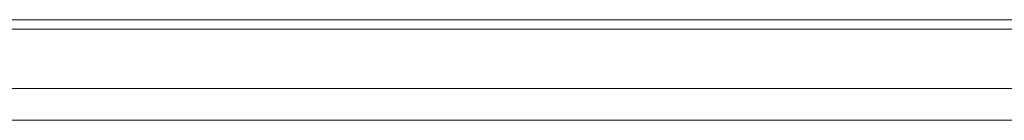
# Model space of a CAD drawing. Header units: millimetres. Extents: x 3925 to 5043, y -86 to 778.
# Tile 245 of 256: x 4776.469 to 4784.191, y 368.842 to 369.63. Entities that reach past the tile are written whole.
import ezdxf

# ---------------------------------------------------------------- set-up
doc = ezdxf.new("R2010")
doc.units = ezdxf.units.MM
doc.header["$LTSCALE"] = 46.255
for name, color, linetype in [('H30K-IO-LABEDXF_CONTINUOUS_LINE', 7, 'CONTINUOUS'), ('H30K-REAR-CODXF_CONTINUOUS_LINE', 7, 'CONTINUOUS'), ('LABEL-IO-H30DXF_CONTINUOUS_LINE', 7, 'CONTINUOUS')]:
    doc.layers.add(name, color=color, linetype=linetype)

msp = doc.modelspace()

# ---------------------------------------------------------------- linework, layer by layer
at = {"layer": 'H30K-IO-LABEDXF_CONTINUOUS_LINE', "color": 7, "linetype": 'Continuous', "lineweight": 0}
msp.add_line((4752.0538, 369.6298), (4858.9638, 369.6298), dxfattribs=at)
at = {"layer": 'H30K-REAR-CODXF_CONTINUOUS_LINE', "color": 7, "linetype": 'Continuous', "lineweight": 0}
for p, q in [((4752.0538, 369.5548), (4858.9638, 369.5548)), ((4858.9638, 369.0906), (4752.0538, 369.0906)), ((4858.9638, 368.8424), (4752.0538, 368.8424))]:
    msp.add_line(p, q, dxfattribs=at)
at = {"layer": 'LABEL-IO-H30DXF_CONTINUOUS_LINE', "color": 7, "linetype": 'Continuous', "lineweight": 0}
msp.add_line((4752.0538, 369.6298), (4858.9638, 369.6298), dxfattribs=at)

doc.saveas('drawing.dxf')
